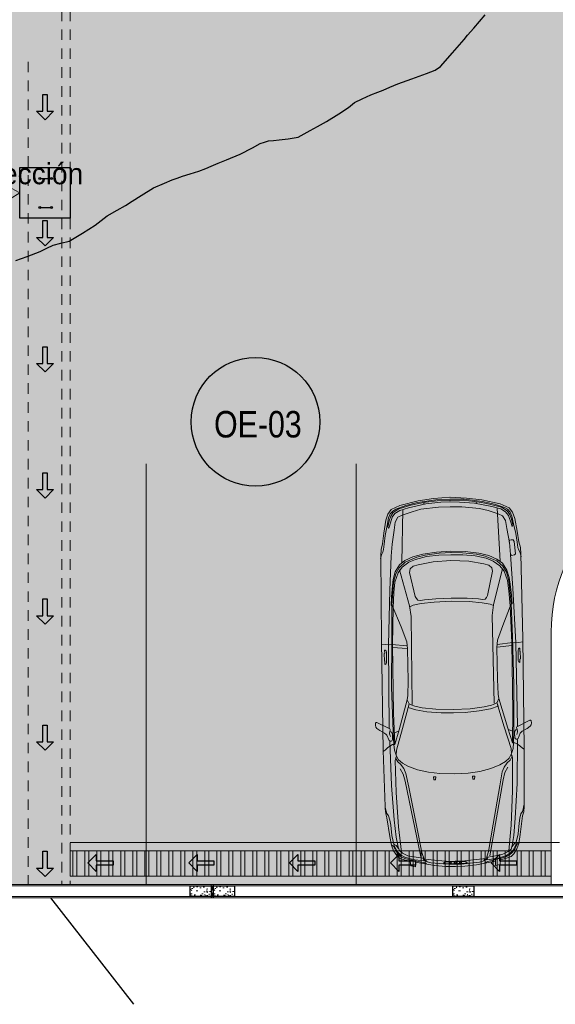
# Model space of a CAD drawing. Header units: millimetres. Extents: x -8931983 to 9630244, y 4 to 18563053.
# Tile 53 of 256: x 349150.43 to 349156.81, y 9281916.58 to 9281928.29. Entities that reach past the tile are written whole.
import ezdxf

# ---------------------------------------------------------------- set-up
doc = ezdxf.new("R2010")
doc.units = ezdxf.units.MM
doc.linetypes.add('01 nivel$0$HIDDEN2', pattern=[0.1875, 0.125, -0.0625])
doc.linetypes.add('CONTINUA', pattern=[0])
for name, color, linetype, lineweight in [('.', 7, 'Continuous', 0), ('0_ CUNETAS', 151, 'Continuous', 5), ('13.-ALE_PRESENTACION', 7, 'Continuous', 0), ('Cerco Perimetrico', 151, 'Continuous', 18), ('CUNETAS', 5, 'Continuous', 0), ('JUNTAS DE DILATACIÓN', 160, 'CONTINUA', 9), ('LROTULOS', 7, 'Continuous', 5), ('TARRAJEO', 32, 'Continuous', 0), ('VEHICULO', 140, 'Continuous', 20), ('vereda', 254, 'Continuous', 5)]:
    doc.layers.add(name, color=color, linetype=linetype, lineweight=lineweight)
doc.layers.add('0_COLUMNA ACHURADO', color=250, linetype='Continuous', lineweight=0, true_color=0x363636)
doc.layers.add('BRUÑA', color=8, linetype='Continuous', lineweight=0, true_color=0x7d7d7d)
doc.layers.add('C-TOPO', color=7, linetype='Continuous')
doc.layers.add('COLUMNA T.E', color=6, linetype='Continuous')
doc.styles.add('AG FB', font='AGENCYR.TTF', dxfattribs={"height": 0.3})
doc.styles.add('Cota B', font='swissck.ttf')

# ---------------------------------------------------------------- blocks, each defined once
blk = doc.blocks.new('AUDI-P')
at = {"layer": 'VEHICULO', "color": 251, "lineweight": 0, "true_color": 0x636466}
for p, q in [((-0.864, 0.672), (-0.845, 0.624)), ((0.137, 0.504), (0.153, 0.678)), ((1.16, 0.554), (1.788, 0.53)), ((-2.385, 0.345), (-2.357, 0.358)), ((1.848, 0.281), (1.869, 0.281)), ((1.848, -0.343), (1.869, -0.343)), ((-2.385, -0.408), (-2.357, -0.42)), ((0.137, -0.566), (0.153, -0.74)), ((-0.864, -0.735), (-0.845, -0.686)), ((1.16, -0.617), (1.788, -0.593))]:
    blk.add_line(p, q, dxfattribs=at)
for points in [[(-0.907, 0.721), (-0.875, 0.732), (-0.862, 0.731), (-0.833, 0.724), (-0.822, 0.721), (-0.815, 0.725), (-0.736, 0.879), (-0.738, 0.888), (-0.744, 0.895), (-0.769, 0.897), (-0.793, 0.893), (-0.809, 0.881), (-0.835, 0.846), (-0.867, 0.788), (-0.882, 0.769), (-0.89, 0.763), (-0.954, 0.736), (-0.961, 0.723), (-0.961, 0.712), (-0.958, 0.704), (-0.944, 0.698), (-0.884, 0.696), (-0.859, 0.703), (-0.85, 0.712), (-0.847, 0.725)], [(-2.465, -0.032), (-2.461, 0.079), (-2.448, 0.218), (-2.406, 0.446), (-2.46, 0.446), (-2.449, 0.502), (-2.391, 0.507), (-2.375, 0.578), (-2.354, 0.632), (-2.323, 0.664), (-2.266, 0.701), (-2.201, 0.725), (-2.095, 0.744), (-1.873, 0.775), (-1.827, 0.79), (-1.762, 0.796), (-1.74, 0.796), (-1.072, 0.808), (0.23, 0.809), (1.244, 0.802), (1.319, 0.798), (1.386, 0.779), (1.514, 0.763), (1.665, 0.737), (1.739, 0.71), (1.793, 0.672), (1.839, 0.566), (1.89, 0.347), (1.915, 0.166), (1.927, -0.033)], [(-2.209, 0.718), (-2.202, 0.713), (-2.212, 0.702), (-2.267, 0.678), (-2.308, 0.647), (-2.338, 0.611), (-2.359, 0.569), (-2.377, 0.506), (-2.391, 0.507), (-2.375, 0.507), (-2.39, 0.447), (-2.406, 0.447), (-2.39, 0.446), (-2.409, 0.354), (-2.417, 0.333), (-2.429, 0.314)], [(-0.963, 0.729), (-1.49, 0.718), (-1.9, 0.689), (-2.106, 0.667), (-2.226, 0.648), (-2.266, 0.633), (-2.296, 0.597), (-2.327, 0.533), (-2.35, 0.411), (-2.358, 0.344)], [(-2.186, 0.696), (-2.085, 0.719), (-1.961, 0.733), (-1.9, 0.743), (-1.85, 0.756), (-1.821, 0.775), (-1.795, 0.785), (-1.746, 0.793)], [(-0.597, -0.033), (-0.59, 0.173), (-0.571, 0.338), (-0.552, 0.425), (-0.535, 0.466), (-0.521, 0.492), (-0.475, 0.513), (-0.829, 0.616), (-1.004, 0.669), (-1.004, 0.68), (-1.003, 0.695), (-1.021, 0.73), (-1.042, 0.756), (-1.069, 0.787), (-1.082, 0.808)], [(1.814, -0.031), (1.81, 0.108), (1.79, 0.317), (1.763, 0.42), (1.724, 0.539), (1.699, 0.592), (1.642, 0.626), (1.548, 0.641), (1.381, 0.667), (1.238, 0.68), (0.835, 0.701), (0.184, 0.726), (-0.81, 0.733)], [(-0.048, 0.772), (-0.041, 0.76), (-0.025, 0.752), (0.001, 0.751), (0.097, 0.752), (0.112, 0.756), (0.121, 0.766), (0.121, 0.773), (0.086, 0.773), (0.082, 0.778), (-0.006, 0.778), (-0.011, 0.771), (-0.048, 0.772)], [(0.17, 0.504), (0.188, 0.69), (0.184, 0.714), (0.189, 0.762), (0.194, 0.807)], [(1.905, -0.034), (1.901, 0.139), (1.87, 0.355), (1.839, 0.496), (1.796, 0.614), (1.774, 0.651), (1.74, 0.682), (1.692, 0.703), (1.602, 0.721), (1.484, 0.747), (1.383, 0.76), (1.318, 0.769), (1.285, 0.779), (1.257, 0.794), (1.207, 0.806)], [(1.384, 0.665), (1.408, 0.67), (1.412, 0.691), (1.409, 0.713), (1.392, 0.726), (1.242, 0.739), (1.23, 0.727), (1.225, 0.689), (1.241, 0.683)], [(1.89, -0.031), (1.889, 0.123), (1.872, 0.261), (1.858, 0.343), (1.839, 0.437), (1.799, 0.579), (1.758, 0.648), (1.713, 0.676), (1.657, 0.697), (1.587, 0.713), (1.571, 0.706), (1.571, 0.701), (1.595, 0.694), (1.702, 0.661), (1.745, 0.627), (1.78, 0.57), (1.811, 0.464), (1.852, 0.258), (1.869, 0.08), (1.872, -0.032)], [(-2.403, 0.303), (-2.396, 0.321), (-2.383, 0.334), (-2.291, 0.366), (-1.969, 0.423), (-1.513, 0.509), (-1.348, 0.541), (-1.29, 0.566), (-1.239, 0.604), (-1.209, 0.637), (-1.169, 0.658)], [(-2.386, 0.333), (-2.392, 0.343), (-2.377, 0.453), (-2.364, 0.504), (-2.345, 0.57), (-2.317, 0.623), (-2.281, 0.656), (-2.216, 0.69), (-2.186, 0.698), (-2.202, 0.673), (-2.239, 0.644)], [(-1.292, 0.608), (-1.357, 0.574), (-1.441, 0.552), (-2.342, 0.379)], [(-2.286, 0.608), (-1.982, 0.639), (-1.575, 0.661), (-1.192, 0.668), (-1.161, 0.661), (-1.142, 0.652)], [(-1.362, -0.032), (-1.355, 0.137), (-1.338, 0.275), (-1.306, 0.405), (-1.264, 0.516), (-1.225, 0.581), (-1.184, 0.627), (-1.132, 0.655), (-1.071, 0.651), (-0.813, 0.574), (-0.52, 0.49), (-0.566, 0.504), (-0.596, 0.412), (-0.619, 0.28), (-0.635, 0.11), (-0.638, -0.035)], [(-1.131, 0.657), (-1.071, 0.676), (-1.004, 0.68), (-0.847, 0.688), (-0.32, 0.696), (0.255, 0.688), (0.656, 0.679), (0.924, 0.655), (1.028, 0.627), (1.099, 0.587), (1.162, 0.515), (1.222, 0.375), (1.245, 0.273), (1.265, 0.108), (1.269, -0.034)], [(1.244, -0.032), (1.24, 0.111), (1.226, 0.257), (1.195, 0.39), (1.162, 0.471), (1.105, 0.551), (1.039, 0.601), (0.928, 0.638), (0.805, 0.653), (0.624, 0.666), (0.187, 0.677), (-0.63, 0.68), (-1.001, 0.671)], [(1.286, -0.032), (1.278, 0.139), (1.256, 0.302), (1.227, 0.421), (1.182, 0.517), (1.133, 0.581), (1.051, 0.634), (0.961, 0.66), (0.885, 0.669), (0.752, 0.682), (0.65, 0.689), (0.649, 0.677), (0.394, 0.574), (0.218, 0.509), (0.131, 0.5), (-0.246, 0.5), (-0.422, 0.506), (-0.474, 0.513)], [(-0.529, 0.456), (0.515, 0.45), (0.642, 0.469), (1.072, 0.58)], [(0.69, -0.032), (0.684, 0.177), (0.668, 0.333), (0.651, 0.426), (0.631, 0.468)], [(0.727, -0.034), (0.724, 0.156), (0.713, 0.29), (0.707, 0.338), (0.71, 0.369), (0.728, 0.386), (0.754, 0.399), (1.041, 0.463), (1.082, 0.454), (1.113, 0.42), (1.131, 0.359), (1.164, 0.181), (1.174, -0.031)], [(-2.438, -0.031), (-2.436, 0.039), (-2.432, 0.109), (-2.416, 0.256), (-2.402, 0.307), (-2.384, 0.324), (-2.378, 0.316), (-2.378, 0.294), (-2.39, 0.182), (-2.4, 0.081), (-2.403, 0.019), (-2.402, -0.029)], [(-1.395, 0.188), (-1.43, 0.192), (-1.43, 0.21), (-1.394, 0.215), (-1.394, 0.189)], [(-2.465, -0.031), (-2.461, -0.142), (-2.448, -0.28), (-2.406, -0.508), (-2.46, -0.508), (-2.449, -0.564), (-2.391, -0.57), (-2.375, -0.64), (-2.354, -0.694), (-2.323, -0.727), (-2.266, -0.764), (-2.201, -0.787), (-2.095, -0.806), (-1.873, -0.838), (-1.827, -0.852), (-1.762, -0.859), (-1.74, -0.859), (-1.072, -0.87), (0.23, -0.872), (1.244, -0.865), (1.319, -0.86), (1.386, -0.842), (1.514, -0.825), (1.665, -0.8), (1.739, -0.772), (1.793, -0.735), (1.839, -0.628), (1.89, -0.41), (1.915, -0.229), (1.927, -0.029)], [(-2.438, -0.032), (-2.436, -0.101), (-2.432, -0.172), (-2.416, -0.319), (-2.402, -0.369), (-2.384, -0.386), (-2.378, -0.378), (-2.378, -0.357), (-2.39, -0.244), (-2.4, -0.143), (-2.403, -0.082), (-2.402, -0.034)], [(-1.362, -0.03), (-1.355, -0.2), (-1.338, -0.337), (-1.306, -0.468), (-1.264, -0.579), (-1.225, -0.644), (-1.184, -0.689), (-1.132, -0.718), (-1.071, -0.714), (-0.813, -0.637), (-0.52, -0.552), (-0.566, -0.566), (-0.596, -0.475), (-0.619, -0.343), (-0.635, -0.173), (-0.638, -0.028)], [(-1.131, -0.719), (-1.071, -0.738), (-1.004, -0.743), (-0.847, -0.75), (-0.32, -0.759), (0.255, -0.75), (0.656, -0.741), (0.924, -0.717), (1.028, -0.69), (1.099, -0.649), (1.162, -0.578), (1.222, -0.438), (1.245, -0.335), (1.265, -0.171), (1.269, -0.028)], [(-0.597, -0.03), (-0.59, -0.236), (-0.571, -0.4), (-0.552, -0.487), (-0.535, -0.529), (-0.521, -0.554), (-0.475, -0.576), (-0.829, -0.679), (-1.004, -0.731), (-1.004, -0.743), (-1.003, -0.758), (-1.021, -0.792), (-1.042, -0.818), (-1.069, -0.849), (-1.082, -0.871)], [(1.244, -0.03), (1.24, -0.173), (1.226, -0.32), (1.195, -0.453), (1.162, -0.533), (1.105, -0.614), (1.039, -0.663), (0.928, -0.701), (0.805, -0.715), (0.624, -0.728), (0.187, -0.74), (-0.63, -0.742), (-1.001, -0.733)], [(1.814, -0.032), (1.81, -0.171), (1.79, -0.38), (1.763, -0.482), (1.724, -0.602), (1.699, -0.655), (1.642, -0.688), (1.548, -0.703), (1.381, -0.729), (1.238, -0.743), (0.835, -0.764), (0.184, -0.788), (-0.81, -0.795)], [(1.286, -0.03), (1.278, -0.201), (1.256, -0.365), (1.227, -0.484), (1.182, -0.579), (1.133, -0.643), (1.051, -0.696), (0.961, -0.723), (0.885, -0.732), (0.752, -0.745), (0.65, -0.751), (0.649, -0.74), (0.394, -0.637), (0.218, -0.571), (0.131, -0.562), (-0.246, -0.562), (-0.422, -0.568), (-0.474, -0.575)], [(0.69, -0.03), (0.684, -0.239), (0.668, -0.395), (0.651, -0.489), (0.631, -0.53)], [(0.727, -0.029), (0.724, -0.219), (0.713, -0.352), (0.707, -0.401), (0.71, -0.432), (0.728, -0.449), (0.754, -0.462), (1.041, -0.525), (1.082, -0.516), (1.113, -0.482), (1.131, -0.421), (1.164, -0.243), (1.174, -0.031)], [(1.905, -0.029), (1.901, -0.201), (1.87, -0.417), (1.839, -0.558), (1.796, -0.676), (1.774, -0.714), (1.74, -0.744), (1.692, -0.765), (1.602, -0.784), (1.484, -0.809), (1.383, -0.823), (1.318, -0.832), (1.285, -0.841), (1.257, -0.856), (1.207, -0.868)], [(1.89, -0.032), (1.889, -0.186), (1.872, -0.324), (1.858, -0.405), (1.839, -0.499), (1.799, -0.641), (1.758, -0.711), (1.713, -0.738), (1.657, -0.759), (1.587, -0.776), (1.571, -0.768), (1.571, -0.764), (1.595, -0.756), (1.702, -0.723), (1.745, -0.69), (1.78, -0.632), (1.811, -0.526), (1.852, -0.321), (1.869, -0.142), (1.872, -0.03)], [(-1.395, -0.25), (-1.43, -0.254), (-1.43, -0.273), (-1.394, -0.277), (-1.394, -0.251)], [(-2.209, -0.78), (-2.202, -0.775), (-2.212, -0.765), (-2.267, -0.74), (-2.308, -0.71), (-2.338, -0.674), (-2.359, -0.632), (-2.377, -0.569), (-2.391, -0.57), (-2.375, -0.57), (-2.39, -0.509), (-2.406, -0.509), (-2.39, -0.508), (-2.409, -0.416), (-2.417, -0.396), (-2.429, -0.376)], [(-2.403, -0.365), (-2.396, -0.383), (-2.383, -0.397), (-2.291, -0.428), (-1.969, -0.486), (-1.513, -0.572), (-1.348, -0.604), (-1.29, -0.629), (-1.239, -0.666), (-1.209, -0.7), (-1.169, -0.72)], [(-2.386, -0.396), (-2.392, -0.406), (-2.377, -0.515), (-2.364, -0.566), (-2.345, -0.633), (-2.317, -0.685), (-2.281, -0.719), (-2.216, -0.753), (-2.186, -0.761), (-2.202, -0.735), (-2.239, -0.707)], [(-0.963, -0.791), (-1.49, -0.78), (-1.9, -0.751), (-2.106, -0.73), (-2.226, -0.711), (-2.266, -0.695), (-2.296, -0.66), (-2.327, -0.595), (-2.35, -0.473), (-2.358, -0.407)], [(-1.292, -0.671), (-1.357, -0.636), (-1.441, -0.615), (-2.342, -0.442)], [(-0.529, -0.518), (0.515, -0.513), (0.642, -0.532), (1.072, -0.643)], [(0.17, -0.566), (0.188, -0.753), (0.184, -0.777), (0.189, -0.825), (0.194, -0.87)], [(-2.286, -0.67), (-1.982, -0.702), (-1.575, -0.723), (-1.192, -0.73), (-1.161, -0.723), (-1.142, -0.715)], [(-2.186, -0.759), (-2.085, -0.782), (-1.961, -0.795), (-1.9, -0.805), (-1.85, -0.819), (-1.821, -0.838), (-1.795, -0.848), (-1.746, -0.856)], [(-0.907, -0.783), (-0.875, -0.794), (-0.862, -0.794), (-0.833, -0.786), (-0.822, -0.783), (-0.815, -0.788), (-0.736, -0.941), (-0.738, -0.951), (-0.744, -0.957), (-0.769, -0.959), (-0.793, -0.956), (-0.809, -0.943), (-0.835, -0.908), (-0.867, -0.851), (-0.882, -0.832), (-0.89, -0.825), (-0.954, -0.799), (-0.961, -0.785), (-0.961, -0.775), (-0.958, -0.766), (-0.944, -0.76), (-0.884, -0.759), (-0.859, -0.765), (-0.85, -0.775), (-0.847, -0.787)], [(-0.048, -0.834), (-0.041, -0.822), (-0.025, -0.815), (0.001, -0.814), (0.097, -0.814), (0.112, -0.819), (0.121, -0.829), (0.121, -0.836), (0.086, -0.836), (0.082, -0.841), (-0.006, -0.84), (-0.011, -0.834), (-0.048, -0.835)]]:
    blk.add_lwpolyline(points, dxfattribs=at)
for points in [[(-2.419, 0.107, 0.157943), (-2.421, 0.106, 0.089863), (-2.423, 0.104, 0.04893), (-2.425, 0.099, 0.030507), (-2.427, 0.094, 0.021648), (-2.429, 0.087, 0.017064), (-2.43, 0.08, 0.014682), (-2.43, 0.071, 0.013651), (-2.431, 0.063, 0.013651), (-2.43, 0.054, 0.014682), (-2.43, 0.046, 0.017064), (-2.428, 0.038, 0.021648), (-2.427, 0.031, 0.030507), (-2.425, 0.026, 0.04893), (-2.423, 0.022, 0.089863), (-2.421, 0.019, 0.157943), (-2.418, 0.018, 0.157943), (-2.416, 0.019, 0.089863), (-2.414, 0.022, 0.04893), (-2.411, 0.026, 0.030507), (-2.41, 0.031, 0.021648), (-2.408, 0.038, 0.017064), (-2.407, 0.046, 0.014682), (-2.406, 0.054, 0.013651), (-2.406, 0.063, 0.013651), (-2.406, 0.071, 0.014682), (-2.407, 0.08, 0.017064), (-2.408, 0.087, 0.021648), (-2.41, 0.094, 0.030507), (-2.412, 0.1, 0.04893), (-2.414, 0.104, 0.089863), (-2.416, 0.106, 0.157943)], [(-2.419, 0.042, 0.1542), (-2.421, 0.041, 0.089935), (-2.424, 0.039, 0.049765), (-2.426, 0.035, 0.031256), (-2.428, 0.029, 0.022257), (-2.429, 0.022, 0.017575), (-2.43, 0.015, 0.015137), (-2.431, 0.006, 0.014079), (-2.431, -0.002, 0.014079), (-2.431, -0.011, 0.015137), (-2.43, -0.019, 0.017575), (-2.429, -0.027, 0.022257), (-2.427, -0.034, 0.031256), (-2.425, -0.039, 0.049765), (-2.423, -0.043, 0.089935), (-2.421, -0.046, 0.1542), (-2.418, -0.047, 0.1542), (-2.416, -0.046, 0.089935), (-2.413, -0.043, 0.049765), (-2.411, -0.039, 0.031256), (-2.409, -0.034, 0.022257), (-2.408, -0.027, 0.017575), (-2.407, -0.019, 0.015137), (-2.406, -0.011, 0.014079), (-2.406, -0.002, 0.014079), (-2.406, 0.007, 0.015137), (-2.407, 0.015, 0.017575), (-2.408, 0.023, 0.022257), (-2.41, 0.029, 0.031256), (-2.412, 0.035, 0.049765), (-2.414, 0.039, 0.089935), (-2.416, 0.041, 0.1542)], [(-2.419, -0.105, 0.1542), (-2.416, -0.104, 0.089935), (-2.414, -0.101, 0.049765), (-2.412, -0.097, 0.031256), (-2.41, -0.092, 0.022257), (-2.408, -0.085, 0.017575), (-2.407, -0.077, 0.015137), (-2.406, -0.069, 0.014079), (-2.406, -0.06, 0.014079), (-2.406, -0.052, 0.015137), (-2.407, -0.043, 0.017575), (-2.408, -0.036, 0.022257), (-2.409, -0.029, 0.031256), (-2.411, -0.023, 0.049765), (-2.413, -0.019, 0.089935), (-2.416, -0.017, 0.1542), (-2.418, -0.016, 0.1542), (-2.421, -0.017, 0.089935), (-2.423, -0.019, 0.049765), (-2.425, -0.023, 0.031256), (-2.427, -0.029, 0.022257), (-2.429, -0.035, 0.017575), (-2.43, -0.043, 0.015137), (-2.431, -0.051, 0.014079), (-2.431, -0.06, 0.014079), (-2.431, -0.069, 0.015137), (-2.43, -0.077, 0.017575), (-2.429, -0.085, 0.022257), (-2.428, -0.092, 0.031256), (-2.426, -0.097, 0.049765), (-2.424, -0.101, 0.089935), (-2.421, -0.104, 0.1542)], [(-2.419, -0.17, 0.157943), (-2.416, -0.169, 0.089863), (-2.414, -0.166, 0.04893), (-2.412, -0.162, 0.030507), (-2.41, -0.157, 0.021648), (-2.408, -0.15, 0.017064), (-2.407, -0.142, 0.014682), (-2.406, -0.134, 0.013651), (-2.406, -0.125, 0.013651), (-2.406, -0.116, 0.014682), (-2.407, -0.108, 0.017064), (-2.408, -0.1, 0.021648), (-2.41, -0.094, 0.030507), (-2.411, -0.088, 0.04893), (-2.414, -0.084, 0.089863), (-2.416, -0.082, 0.157943), (-2.418, -0.081, 0.157943), (-2.421, -0.082, 0.089863), (-2.423, -0.084, 0.04893), (-2.425, -0.088, 0.030507), (-2.427, -0.094, 0.021648), (-2.428, -0.1, 0.017064), (-2.43, -0.108, 0.014682), (-2.43, -0.116, 0.013651), (-2.431, -0.125, 0.013651), (-2.43, -0.134, 0.014682), (-2.43, -0.142, 0.017064), (-2.429, -0.15, 0.021648), (-2.427, -0.156, 0.030507), (-2.425, -0.162, 0.04893), (-2.423, -0.166, 0.089863), (-2.421, -0.169, 0.157943)]]:
    blk.add_lwpolyline(points, format="xyb", close=True, dxfattribs=at)
blk = doc.blocks.new('topooooo')
at = {"layer": 'C-TOPO', "color": 252, "linetype": 'Continuous', "lineweight": 25, "true_color": 0x939598, "elevation": 2.118, "flags": 128}
blk.add_lwpolyline([(-80.028, -200.739), (-79.954, -200.616), (-79.87, -200.472), (-79.837, -200.392), (-79.801, -200.314), (-79.745, -200.239), (-79.685, -200.157), (-79.622, -199.984), (-79.567, -199.814), (-79.548, -199.727), (-79.528, -199.639), (-79.479, -199.511), (-79.437, -199.405), (-79.409, -199.314), (-79.371, -199.194), (-79.314, -199.028), (-79.251, -198.902), (-79.203, -198.814), (-79.171, -198.759), (-79.138, -198.704), (-79.085, -198.622), (-79.028, -198.532), (-78.984, -198.455), (-78.949, -198.393), (-78.908, -198.314), (-78.857, -198.219), (-78.777, -198.065), (-78.712, -197.911), (-78.672, -197.814), (-78.645, -197.77), (-78.616, -197.726), (-78.574, -197.683), (-78.528, -197.637), (-78.453, -197.558), (-78.374, -197.468), (-78.342, -197.392), (-78.314, -197.314), (-78.276, -197.222), (-78.232, -197.11), (-78.177, -196.943), (-78.136, -196.814), (-78.12, -196.722), (-78.078, -196.632), (-78.028, -196.528), (-77.985, -196.452), (-77.951, -196.391), (-77.913, -196.314), (-77.861, -196.223), (-77.773, -196.069), (-77.68, -195.91), (-77.625, -195.814), (-77.602, -195.74), (-77.597, -195.526), (-77.593, -195.314), (-77.593, -195.249), (-77.591, -195.136), (-77.587, -194.929)], dxfattribs=at)
blk = doc.blocks.new('*U3835')
at = {"layer": '.', "lineweight": 30}
h = blk.add_hatch(color=1, dxfattribs=at)
h.dxf.hatch_style = 1
h.paths.add_polyline_path([(-0.025, -0.05), (-0.1, -0.05), (0, -0.15), (0.1, -0.05), (0.025, -0.05), (0.025, 0.15), (-0.025, 0.15)])
at = {"layer": '0_ CUNETAS', "color": 1, "lineweight": 30}
blk.add_lwpolyline([(-0.1, -0.05), (-0.025, -0.05), (-0.025, 0.15), (0.025, 0.15), (0.025, -0.05), (0.1, -0.05), (0, -0.15)], close=True, dxfattribs=at)
blk = doc.blocks.new('*U3836')
at = {"layer": '0_ CUNETAS', "color": 0, "linetype": 'ByBlock', "lineweight": -2, "transparency": 16777216}
for p in [(0, 9), (0, 7.5), (0, 6), (0, 4.5), (0, 3), (0, 1.5), (0, 0)]:
    blk.add_blockref('*U3835', p, dxfattribs=at)
blk = doc.blocks.new('*U3815')
at = {"layer": '.', "lineweight": 30}
h = blk.add_hatch(color=1, dxfattribs=at)
h.dxf.hatch_style = 1
h.paths.add_polyline_path([(-0.025, -0.05), (-0.1, -0.05), (0, -0.15), (0.1, -0.05), (0.025, -0.05), (0.025, 0.15), (-0.025, 0.15)])
at = {"layer": '0_ CUNETAS', "color": 1, "lineweight": 30}
blk.add_lwpolyline([(-0.1, -0.05), (-0.025, -0.05), (-0.025, 0.15), (0.025, 0.15), (0.025, -0.05), (0.1, -0.05), (0, -0.15)], close=True, dxfattribs=at)
blk = doc.blocks.new('*U3847')
at = {"layer": '0_ CUNETAS', "color": 0, "linetype": 'ByBlock', "lineweight": -2, "transparency": 16777216}
for p in [(0, 4.8), (0, 3.6), (0, 2.4), (0, 1.2), (0, 0)]:
    blk.add_blockref('*U3815', p, dxfattribs=at)
blk = doc.blocks.new('TAPA INSPECCION')
at = {"color": 5, "lineweight": 30}
for p, q in [((0.241, -0.13, 206.75), (0.378, -0.13, 206.75)), ((0.241, -0.474, 206.75), (0.378, -0.474, 206.75))]:
    blk.add_line(p, q, dxfattribs=at)
blk.add_lwpolyline([(0, 0), (0.6, 0), (0.6, -0.6), (0, -0.6)], close=True, dxfattribs=at)
for centre in [(0.241, -0.13, 206.75), (0.378, -0.13, 206.75), (0.241, -0.474, 206.75), (0.378, -0.474, 206.75)]:
    blk.add_circle(centre, 0.0116, dxfattribs=at)
blk = doc.blocks.new('red drenaje')
at = {"layer": '0_ CUNETAS', "lineweight": 0}
h = blk.add_hatch(dxfattribs=at)
h.set_pattern_fill('ANSI32', color=256, scale=0.015, angle=45)
h.paths.add_polyline_path([(5.724, 0.4), (0, 0.4), (0, 0.1), (5.724, 0.1)])
at = {"color": 151, "lineweight": 0}
for p, q in [((0, 0.5), (5.824, 0.5)), ((0, 0.4), (0, 0.1)), ((0, 0), (5.824, 0))]:
    blk.add_line(p, q, dxfattribs=at)
blk.add_lwpolyline([(0, 0.1), (5.724, 0.1), (5.724, 0.4), (0, 0.4)], dxfattribs=at)
at = {"layer": '0_ CUNETAS', "linetype": '01 nivel$0$HIDDEN2', "lineweight": 0}
for p, q in [((-0.1, 13.093, 1390.384), (-0.1, 0)), ((0, 13.093, 0), (0, 0)), ((-0.5, 9.785), (-0.5, 0))]:
    blk.add_line(p, q, dxfattribs=at)
at = {"layer": 'LROTULOS', "color": 1, "elevation": 0}
blk.add_lwpolyline([(-0.714, 8.287), (-0.657, 8.256), (-0.6, 8.225), (-0.712, 8.155)], close=True, dxfattribs=at)
at = {"color": 1, "lineweight": 0}
blk.add_blockref('TAPA INSPECCION', (-0.6, 8.525, 0), dxfattribs=at)
at = {"layer": '0_ CUNETAS', "lineweight": 0}
blk.add_blockref('*U3836', (-0.298, 0.245, 684.918), dxfattribs=at)
at = {"layer": '0_ CUNETAS', "lineweight": 0, "rotation": 270.0000000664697}
blk.add_blockref('*U3847', (0.361, 0.255, 684.918), dxfattribs=at)
at = {"layer": 'LROTULOS', "lineweight": 25, "style": 'AG FB'}
blk.add_text('Tapa de Inspección', height=0.25, dxfattribs=at).set_placement((-2.762, 8.327, 0))

msp = doc.modelspace()

# ---------------------------------------------------------------- hatches: boundary and pattern name
at = {"layer": '.', "true_color": 0x939598, "transparency": 33554559}
h = msp.add_hatch(dxfattribs=at)
h.set_pattern_fill('AR-SAND', color=252, scale=0.0087, angle=-90)
h.set_pattern_definition([(307.5, (0, 0), (0.425789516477, 0.013920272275), [0, -0.3358896, 0, -0.375666, 0, -0.3590925]), (277.5, (0, 0), (0.623637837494, -0.39108525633), [0, -0.1812036, 0, -0.3027426, 0, -0.1160145]), (237.5, (0, 0.2718), (0.00125035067, -0.68816336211), [0, -0.11049, 0, -0.397764, 0, -0.519303]), (227.5, (0, 0.2718), (0.193948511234, -0.66429411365), [0, -0.055245, 0, -0.2607564, 0, -0.298323])])
edge = h.paths.add_edge_path()
edge.add_line((349130.38527, 9281921.53141), (349130.38476, 9281920.38141))
edge.add_line((349130.38476, 9281920.38141), (349135.06476, 9281920.38141))
edge.add_line((349135.06476, 9281920.38141), (349135.06475, 9281921.53141))
edge.add_arc((349138.06475, 9281921.53141), 3, 90, 180, ccw=False)
edge.add_line((349138.06475, 9281924.53141), (349138.94035, 9281924.53141))
edge.add_arc((349138.94035, 9281921.53141), 3, 0.000082, 90.000082, ccw=False)
edge.add_line((349141.94035, 9281921.53142), (349141.94036, 9281918.00139))
edge.add_line((349141.94036, 9281918.00139), (349156.7586, 9281918.00139))
edge.add_line((349156.7586, 9281918.00139), (349156.7586, 9281921.00139))
edge.add_arc((349158.7586, 9281921.00139), 2, 90, 180, ccw=False)
edge.add_line((349158.7586, 9281923.00139), (349161.0004, 9281923.00139))
edge.add_line((349161.0004, 9281923.00139), (349161.0004, 9281955.07447))
edge.add_line((349161.0004, 9281955.07447), (349146.68471, 9281955.07447))
edge.add_line((349146.68471, 9281955.07447), (349146.68471, 9281941.89947))
edge.add_line((349146.68471, 9281941.89947), (349151.82579, 9281941.89947))
edge.add_arc((349151.82579, 9281938.87447), 3.025, -0.004437, 90, ccw=False)
edge.add_line((349154.85079, 9281938.87424), (349154.85025, 9281931.84431))
edge.add_arc((349151.85024, 9281931.84455), 3, 269.99999, 359.995553, ccw=False)
edge.add_line((349151.85024, 9281928.84455), (349151.0597, 9281928.84458))
edge.add_line((349151.0597, 9281928.84458), (349137.78476, 9281928.84455))
edge.add_arc((349137.78476, 9281921.44455), 7.4, 90, 180)
at = {"layer": '.', "true_color": 0xadddf7, "transparency": 33554572}
h = msp.add_hatch(color=141, dxfattribs=at)
h.dxf.hatch_style = 1
h.paths.add_polyline_path([(349152.71476, 9281917.84138), (349152.73976, 9281917.84138), (349152.73976, 9281918.00138), (349152.71476, 9281918.00138)])
at = {"lineweight": 30, "true_color": 0xadddf7}
h = msp.add_hatch(color=141, dxfattribs=at)
h.dxf.hatch_style = 1
edge = h.paths.add_edge_path()
edge.add_arc((349153.24021, 9281923.50285), 0.76568, 0, 360)
at = {"layer": '0_COLUMNA ACHURADO'}
h = msp.add_hatch(dxfattribs=at)
h.set_pattern_fill('AR-CONC', color=256, scale=0.00088, angle=90)
h.set_pattern_definition([(140, (31.7343, 0.383), (0.0140263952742, 0.1603225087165), [0.016764, -0.184404]), (85, (31.7343, 0.383), (-0.1681300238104, -0.031014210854), [0.0134112, -0.1475237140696]), (190.4514447, (31.73547, 0.39637), (-0.1541036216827, 0.1293082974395), [0.014247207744, -0.156719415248]), (136.1842, (31.6896, 0.383), (0.036997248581, 0.238549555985), [0.025146, -0.276606]), (186.63555761, (31.69268, 0.40288), (-0.217734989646, 0.2089156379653), [0.021370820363, -0.235079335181]), (81.18415117, (31.6896, 0.383), (-0.217734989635, 0.208915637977), [0.0201167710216, -0.2212845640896]), (111, (31.70077, 0.40536), (0.0899933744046, 0.1334206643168), [0.016764, -0.184404]), (56, (31.70077, 0.40536), (-0.1620854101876, 0.054385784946), [0.0134112, -0.1475232]), (161.451445, (31.70827, 0.41648), (-0.0720920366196, 0.1878064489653), [0.014247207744, -0.156719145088]), (127.5, (31.7343, 0.383006), (-0.07440843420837, 0.00271797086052), [0, -0.14573504, 0, -0.1497584, 0, -0.148082]), (97.5, (31.7343, 0.383006), (-0.08815890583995, 0.0588013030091), [0, -0.08538464, 0, -0.14238224, 0, -0.0564388]), (57.5, (31.7343, 0.33316), (0.00504129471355, 0.11931972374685), [0, -0.05588, 0, -0.1743456, 0, -0.2313432]), (47.5, (31.7343, 0.31081), (-0.0223753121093, 0.1303536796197), [0, -0.072644, 0, -0.11578336, 0, -0.1642872])])
h.paths.add_polyline_path([(349152.71476, 9281917.85638), (349152.71476, 9281917.98638), (349152.46476, 9281917.98638), (349152.46476, 9281917.85638)])
h = msp.add_hatch(dxfattribs=at)
h.set_pattern_fill('AR-CONC', color=256, scale=0.00088, angle=90)
h.set_pattern_definition([(140, (32.0093, 0.383), (0.0140263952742, 0.1603225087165), [0.016764, -0.184404]), (85, (32.0093, 0.383), (-0.1681300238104, -0.031014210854), [0.0134112, -0.1475237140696]), (190.4514447, (32.01047, 0.39636), (-0.1541036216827, 0.1293082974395), [0.014247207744, -0.156719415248]), (136.1842, (31.9646, 0.383), (0.036997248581, 0.238549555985), [0.025146, -0.276606]), (186.63555761, (31.96768, 0.40288), (-0.217734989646, 0.2089156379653), [0.021370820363, -0.235079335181]), (81.18415117, (31.9646, 0.383), (-0.217734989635, 0.208915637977), [0.0201167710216, -0.2212845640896]), (111, (31.97577, 0.40535), (0.0899933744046, 0.1334206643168), [0.016764, -0.184404]), (56, (31.97577, 0.40535), (-0.1620854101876, 0.054385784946), [0.0134112, -0.1475232]), (161.451445, (31.98327, 0.41647), (-0.0720920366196, 0.1878064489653), [0.014247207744, -0.156719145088]), (127.5, (32.0093, 0.383), (-0.07440843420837, 0.00271797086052), [0, -0.14573504, 0, -0.1497584, 0, -0.148082]), (97.5, (32.0093, 0.383), (-0.08815890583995, 0.0588013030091), [0, -0.08538464, 0, -0.14238224, 0, -0.0564388]), (57.5, (32.0093, 0.333157), (0.00504129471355, 0.11931972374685), [0, -0.05588, 0, -0.1743456, 0, -0.2313432]), (47.5, (32.0093, 0.3108), (-0.0223753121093, 0.1303536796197), [0, -0.072644, 0, -0.11578336, 0, -0.1642872])])
h.paths.add_polyline_path([(349152.98976, 9281917.85638), (349152.98976, 9281917.98638), (349152.73976, 9281917.98638), (349152.73976, 9281917.85638)])
h = msp.add_hatch(dxfattribs=at)
h.set_pattern_fill('AR-CONC', color=256, scale=0.00088, angle=90)
h.set_pattern_definition([(140, (34.8593, 0.383), (0.0140263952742, 0.1603225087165), [0.016764, -0.184404]), (85, (34.8593, 0.383), (-0.1681300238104, -0.031014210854), [0.0134112, -0.1475237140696]), (190.4514447, (34.86047, 0.39636), (-0.1541036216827, 0.1293082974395), [0.014247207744, -0.156719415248]), (136.1842, (34.8146, 0.383), (0.036997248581, 0.238549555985), [0.025146, -0.276606]), (186.63555761, (34.81768, 0.40288), (-0.217734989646, 0.2089156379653), [0.021370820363, -0.235079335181]), (81.18415117, (34.8146, 0.383), (-0.217734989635, 0.208915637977), [0.0201167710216, -0.2212845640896]), (111, (34.82577, 0.40535), (0.0899933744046, 0.1334206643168), [0.016764, -0.184404]), (56, (34.82577, 0.40535), (-0.1620854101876, 0.054385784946), [0.0134112, -0.1475232]), (161.451445, (34.83327, 0.41647), (-0.0720920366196, 0.1878064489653), [0.014247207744, -0.156719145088]), (127.5, (34.8593, 0.383), (-0.07440843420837, 0.00271797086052), [0, -0.14573504, 0, -0.1497584, 0, -0.148082]), (97.5, (34.8593, 0.383), (-0.08815890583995, 0.0588013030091), [0, -0.08538464, 0, -0.14238224, 0, -0.0564388]), (57.5, (34.8593, 0.333156), (0.00504129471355, 0.11931972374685), [0, -0.05588, 0, -0.1743456, 0, -0.2313432]), (47.5, (34.8593, 0.3108), (-0.0223753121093, 0.1303536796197), [0, -0.072644, 0, -0.11578336, 0, -0.1642872])])
h.paths.add_polyline_path([(349155.83976, 9281917.85638), (349155.83976, 9281917.98638), (349155.58976, 9281917.98638), (349155.58976, 9281917.85638)])
at = {"layer": 'JUNTAS DE DILATACIÓN'}
h = msp.add_hatch(dxfattribs=at)
h.set_pattern_fill('ANSI34', color=256, scale=0.0029, angle=180.093964)
h.set_pattern_definition([(225.0939636, (354739.66063, 9283450.98328), (0.03912812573, -0.03899999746), []), (225.0939636, (354739.647606, 9283450.983257), (0.03912812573, -0.03899999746), []), (225.0939636, (354739.634585, 9283450.983235), (0.03912812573, -0.03899999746), []), (225.0939636, (354739.621563, 9283450.983214), (0.03912812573, -0.03899999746), [])])
h.paths.add_polyline_path([(349152.71476, 9281917.84138), (349152.73976, 9281917.84138), (349152.73976, 9281918.00138), (349152.71476, 9281918.00138)])

# ---------------------------------------------------------------- linework, layer by layer
at = {"color": 1, "lineweight": 30}
msp.add_line((349150.80056, 9281917.8414), (349151.78738, 9281916.57543), dxfattribs=at)
msp.add_circle((349153.24021, 9281923.50285), 0.76568)
at = {"layer": 'BRUÑA', "lineweight": 5}
for p, q in [((349151.94036, 9281918.00139), (349151.94036, 9281923.00139)), ((349154.44036, 9281918.00139), (349154.44036, 9281923.00139))]:
    msp.add_line(p, q, dxfattribs=at)
at = {"layer": 'Cerco Perimetrico'}
for p, q in [((349161.77652, 9281917.98639), (349135.33976, 9281917.98638)), ((349161.90652, 9281917.85639), (349135.33976, 9281917.85641))]:
    msp.add_line(p, q, dxfattribs=at)
at = {"layer": 'COLUMNA T.E', "lineweight": 30, "ltscale": 1.87}
for points in [[(349152.46476, 9281917.98638), (349152.71476, 9281917.98638), (349152.71476, 9281917.85638), (349152.46476, 9281917.85638)], [(349152.73976, 9281917.98638), (349152.98976, 9281917.98638), (349152.98976, 9281917.85638), (349152.73976, 9281917.85638)], [(349155.58976, 9281917.98638), (349155.83976, 9281917.98638), (349155.83976, 9281917.85638), (349155.58976, 9281917.85638)]]:
    msp.add_lwpolyline(points, close=True, dxfattribs=at)
at = {"layer": 'JUNTAS DE DILATACIÓN'}
msp.add_lwpolyline([(349152.71476, 9281917.84138), (349152.73976, 9281917.84138), (349152.73976, 9281918.00138), (349152.71476, 9281918.00138)], close=True, dxfattribs=at)
at = {"layer": 'TARRAJEO'}
for p, q in [((349161.76152, 9281918.00139), (349135.06476, 9281918.00138)), ((349161.92152, 9281917.84139), (349135.06476, 9281917.84141))]:
    msp.add_line(p, q, dxfattribs=at)
at = {"layer": 'vereda'}
msp.add_lwpolyline([(349130.38519, 9281921.36424), (349130.38476, 9281920.38141), (349135.06476, 9281920.38141), (349135.06475, 9281921.53141, -0.41421356), (349138.06475, 9281924.53141), (349138.94035, 9281924.53141, -0.41421356), (349141.94035, 9281921.53142), (349141.94036, 9281918.00139), (349156.7586, 9281918.00139), (349156.7586, 9281921.00139, -0.41421356), (349158.7586, 9281923.00139), (349161.0004, 9281923.00139), (349161.0004, 9281955.07447), (349146.68471, 9281955.07447), (349146.68471, 9281941.89947), (349151.82579, 9281941.89947, -0.41423625), (349154.85079, 9281938.87424), (349154.85025, 9281931.84431, -0.41419088), (349151.85024, 9281928.84455), (349151.0597, 9281928.84458), (349137.78476, 9281928.84455, 0.41739555), (349130.38519, 9281921.36424)], format="xyb", dxfattribs=at)

# ---------------------------------------------------------------- block references
at = {"layer": 'CUNETAS', "color": 84, "lineweight": 30}
msp.add_blockref('red drenaje', (349151.0347, 9281918.00139), dxfattribs=at)
at = {"layer": 'VEHICULO', "xscale": -1, "rotation": 270.8530634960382}
msp.add_blockref('AUDI-P', (349155.61495, 9281920.67883, 1168.57147), dxfattribs=at)
at = {"layer": 'vereda', "rotation": 320.4010421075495}
msp.add_blockref('topooooo', (349340.00467, 9282029.08654, 261.841), dxfattribs=at)

# ---------------------------------------------------------------- texts
at = {"layer": '13.-ALE_PRESENTACION', "style": 'Cota B'}
msp.add_text('OE-03', height=0.315, dxfattribs=at).set_placement((349152.74747, 9281923.31687))

doc.saveas('drawing.dxf')
